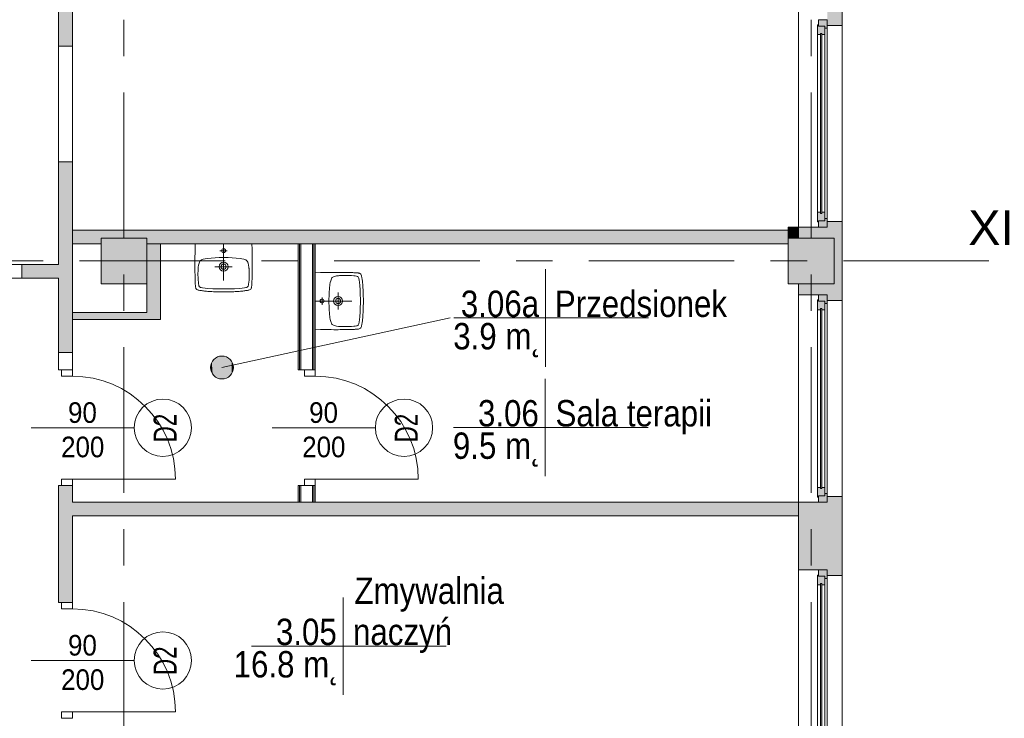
# Model space of a CAD drawing. Header units: centimetres. Extents: x -2424 to 2319, y 5 to 3760.
# Tile 81 of 117: x 496 to 1356, y 1449 to 2059. Entities that reach past the tile are written whole.
import ezdxf

# ---------------------------------------------------------------- set-up
doc = ezdxf.new("R2010")
doc.units = ezdxf.units.CM
doc.linetypes.add('Dash', pattern=[60, 30, -30])
doc.linetypes.add('Oś', pattern=[222.25, 127, -31.75, 31.75, -31.75])
for name, color, linetype, lineweight in [('A-ANNO-NOTE', 131, 'Continuous', 9), ('A-AREA-IDEN', 2, 'Continuous', 13), ('A-DETL-GENF', 92, 'Continuous', 9), ('A-DETL-MEDM', 33, 'Continuous', 25), ('A-DOOR', 31, 'Continuous', 13), ('A-DOOR-HDLN', 31, 'Continuous', 13), ('A-GLAZ', 151, 'Continuous', 13), ('A-WALL', 113, 'Continuous', 13), ('A-WALL-FNSH', 113, 'Continuous', 13), ('P-SANR-FIXT', 6, 'Continuous', 9), ('S-COLS', 52, 'Continuous', 13), ('S-GRID', 1, 'Continuous', 13), ('S-GRID-IDEN', 1, 'Continuous', 13)]:
    doc.layers.add(name, color=color, linetype=linetype, lineweight=lineweight)
doc.layers.add('A-WALL-PATT', color=111, linetype='Continuous', lineweight=13, plot=False)
doc.styles.add('Arial', font='arial.ttf', dxfattribs={"width": 0.9, "height": 18})
doc.styles.add('Arial_1', font='arial.ttf', dxfattribs={"width": 0.7, "height": 20})
doc.styles.add('Arial_5', font='arial.ttf', dxfattribs={"height": 30})
doc.styles.add('Arial_6', font='arial.ttf', dxfattribs={"width": 0.85, "height": 23})

msp = doc.modelspace()

# ---------------------------------------------------------------- hatches: boundary and pattern name
at = {"layer": 'A-GLAZ', "lineweight": 9}
h = msp.add_hatch(color=251, dxfattribs=at)
h.paths.add_polyline_path([(1193.88, 2058.83), (1193.88, 2053.33), (1199.38, 2053.33), (1199.38, 2051.33), (1201.38, 2051.33), (1201.38, 2058.83), (1196.01, 2058.83)], flags=0)
h.paths.add_polyline_path([(1201.38, 1885.33), (1199.38, 1885.33), (1199.38, 1883.33), (1193.88, 1883.33), (1193.88, 1877.83), (1201.38, 1877.83)], flags=0)
h = msp.add_hatch(color=251, dxfattribs=at)
h.paths.add_polyline_path([(1192.88, 2054.33), (1192.88, 2045.83), (1195.63, 2045.83), (1195.63, 2046.83), (1196.63, 2046.83), (1196.63, 2045.83), (1199.38, 2045.83), (1199.38, 2053.33), (1193.88, 2053.33), (1193.88, 2054.33)], flags=0)
h.paths.add_polyline_path([(1196.63, 1890.83), (1196.63, 1889.83), (1195.63, 1889.83), (1195.63, 1890.83), (1192.88, 1890.83), (1192.88, 1882.33), (1193.88, 1882.33), (1193.88, 1883.33), (1199.38, 1883.33), (1199.38, 1890.83)], flags=0)
for points in [[(1196.01, 2046.83), (1195.63, 2046.83), (1195.63, 1889.83), (1196.63, 1889.83), (1196.63, 2046.83)], [(1195.63, 1806.83), (1195.63, 1649.83), (1196.63, 1649.83), (1196.63, 1806.83), (1196.01, 1806.83)], [(1195.63, 1566.83), (1195.63, 1409.83), (1196.63, 1409.83), (1196.63, 1566.83), (1196.01, 1566.83)]]:
    msp.add_hatch(color=251, dxfattribs=at).paths.add_polyline_path(points, flags=0)
h = msp.add_hatch(color=251, dxfattribs=at)
h.paths.add_polyline_path([(1193.88, 1814.33), (1192.88, 1814.33), (1192.88, 1805.83), (1195.63, 1805.83), (1195.63, 1806.83), (1196.63, 1806.83), (1196.63, 1805.83), (1199.38, 1805.83), (1199.38, 1813.33), (1193.88, 1813.33)], flags=0)
h.paths.add_polyline_path([(1195.63, 1650.83), (1192.88, 1650.83), (1192.88, 1642.33), (1193.88, 1642.33), (1193.88, 1643.33), (1199.38, 1643.33), (1199.38, 1650.83), (1196.63, 1650.83), (1196.63, 1649.83), (1195.63, 1649.83)], flags=0)
h = msp.add_hatch(color=251, dxfattribs=at)
h.paths.add_polyline_path([(1193.88, 1818.83), (1193.88, 1813.33), (1199.38, 1813.33), (1199.38, 1811.33), (1201.38, 1811.33), (1201.38, 1818.83), (1196.01, 1818.83)], flags=0)
h.paths.add_polyline_path([(1199.38, 1645.33), (1199.38, 1643.33), (1193.88, 1643.33), (1193.88, 1637.83), (1201.38, 1637.83), (1201.38, 1645.33)], flags=0)
h = msp.add_hatch(color=251, dxfattribs=at)
h.paths.add_polyline_path([(1193.88, 1574.33), (1192.88, 1574.33), (1192.88, 1565.83), (1195.63, 1565.83), (1195.63, 1566.83), (1196.63, 1566.83), (1196.63, 1565.83), (1199.38, 1565.83), (1199.38, 1573.33), (1193.88, 1573.33)], flags=0)
h.paths.add_polyline_path([(1195.63, 1410.83), (1192.88, 1410.83), (1192.88, 1402.33), (1193.88, 1402.33), (1193.88, 1403.33), (1199.38, 1403.33), (1199.38, 1410.83), (1196.63, 1410.83), (1196.63, 1409.83), (1195.63, 1409.83)], flags=0)
h = msp.add_hatch(color=251, dxfattribs=at)
h.paths.add_polyline_path([(1193.88, 1578.83), (1193.88, 1573.33), (1199.38, 1573.33), (1199.38, 1571.33), (1201.38, 1571.33), (1201.38, 1578.83), (1196.01, 1578.83)], flags=0)
h.paths.add_polyline_path([(1199.38, 1405.33), (1199.38, 1403.33), (1193.88, 1403.33), (1193.88, 1397.83), (1201.38, 1397.83), (1201.38, 1405.33)], flags=0)
at = {"layer": 'S-COLS', "lineweight": 9}
for points in [[(567.38, 1828.33), (607.38, 1828.33), (607.38, 1868.33), (567.38, 1868.33)], [(1167.38, 1828.33), (1207.38, 1828.33), (1207.38, 1868.33), (1167.38, 1868.33)]]:
    msp.add_hatch(color=251, dxfattribs=at).paths.add_polyline_path(points, flags=0)

# ---------------------------------------------------------------- linework, layer by layer
at = {"layer": 'A-ANNO-NOTE', "color": 251, "lineweight": 9}
for p, q in [((506.38, 1702.83), (596.38, 1702.83)), ((506.38, 1702.83), (596.38, 1702.83)), ((716.88, 1702.83), (806.88, 1702.83)), ((716.88, 1702.83), (806.88, 1702.83)), ((506.38, 1499.83), (596.38, 1499.83)), ((506.38, 1499.83), (596.38, 1499.83))]:
    msp.add_line(p, q, dxfattribs=at)
for centre in [(621.38, 1702.83), (831.88, 1702.83), (621.38, 1499.83)]:
    msp.add_circle(centre, 25, dxfattribs=at)
at = {"layer": 'A-AREA-IDEN', "color": 251, "lineweight": 9}
for p, q in [((955.27, 1841.08), (955.27, 1798.58)), ((672.94, 1755.36), (872.12, 1798.58)), ((965.03, 1798.58), (875.27, 1798.58)), ((875.27, 1798.58), (1045.27, 1798.58)), ((955.27, 1798.58), (955.27, 1756.08)), ((954.98, 1745.57), (954.98, 1703.07)), ((964.73, 1703.07), (874.98, 1703.07)), ((874.98, 1703.07), (1044.98, 1703.07)), ((954.98, 1703.07), (954.98, 1660.57)), ((778.73, 1554.85), (778.73, 1512.35)), ((788.48, 1512.35), (698.73, 1512.35)), ((698.73, 1512.35), (868.73, 1512.35)), ((778.73, 1512.35), (778.73, 1469.85))]:
    msp.add_line(p, q, dxfattribs=at)
msp.add_circle((672.94, 1755.36), 10, dxfattribs=at)
at = {"layer": 'A-AREA-IDEN', "color": 251, "linetype": 'Continuous', "lineweight": 9, "extrusion": (0, 0, -1)}
for points in [[(-664.85, 1761.23), (-665.75, 1748.41), (-665.75, 1762.3)], [(-665.75, 1762.3), (-666.79, 1747.48), (-666.79, 1763.24)], [(-665.75, 1762.3), (-665.75, 1748.41), (-666.79, 1747.48)], [(-666.79, 1763.24), (-667.94, 1746.7), (-667.94, 1764.02)], [(-666.79, 1763.24), (-666.79, 1747.48), (-667.94, 1746.7)], [(-667.94, 1764.02), (-669.2, 1746.08), (-669.2, 1764.63)], [(-667.94, 1764.02), (-667.94, 1746.7), (-669.2, 1746.08)], [(-669.2, 1764.63), (-670.53, 1745.65), (-670.53, 1765.06)], [(-669.2, 1764.63), (-669.2, 1746.08), (-670.53, 1745.65)], [(-670.53, 1765.06), (-671.9, 1745.41), (-671.9, 1765.3)], [(-670.53, 1765.06), (-670.53, 1745.65), (-671.9, 1745.41)], [(-671.9, 1765.3), (-673.29, 1745.36), (-673.29, 1765.35)], [(-671.9, 1765.3), (-671.9, 1745.41), (-673.29, 1745.36)], [(-673.29, 1765.35), (-673.29, 1745.36), (-674.68, 1745.51)], [(-673.29, 1765.35), (-674.68, 1745.51), (-674.68, 1765.2)], [(-674.68, 1765.2), (-674.68, 1745.51), (-676.03, 1745.85)], [(-674.68, 1765.2), (-676.03, 1745.85), (-676.03, 1764.87)], [(-676.03, 1764.87), (-676.03, 1745.85), (-677.33, 1746.37)], [(-676.03, 1764.87), (-677.33, 1746.37), (-677.33, 1764.34)], [(-677.33, 1764.34), (-677.33, 1746.37), (-678.54, 1747.07)], [(-677.33, 1764.34), (-678.54, 1747.07), (-678.54, 1763.65)], [(-678.54, 1763.65), (-678.54, 1747.07), (-679.64, 1747.92)], [(-678.54, 1763.65), (-679.64, 1747.92), (-679.64, 1762.79)], [(-679.64, 1762.79), (-679.64, 1747.92), (-680.61, 1748.93)], [(-679.64, 1762.79), (-680.61, 1748.93), (-680.61, 1761.78)], [(-662.97, 1756.05), (-663.16, 1753.28), (-663.16, 1757.44)], [(-663.16, 1753.28), (-662.97, 1756.05), (-662.97, 1754.66)], [(-663.16, 1757.44), (-663.55, 1751.94), (-663.55, 1758.78)], [(-663.16, 1757.44), (-663.16, 1753.28), (-663.55, 1751.94)], [(-663.55, 1758.78), (-664.12, 1750.66), (-664.12, 1760.05)], [(-663.55, 1758.78), (-663.55, 1751.94), (-664.12, 1750.66)], [(-664.12, 1760.05), (-664.85, 1749.48), (-664.85, 1761.23)], [(-664.12, 1760.05), (-664.12, 1750.66), (-664.85, 1749.48)], [(-664.85, 1761.23), (-664.85, 1749.48), (-665.75, 1748.41)], [(-680.61, 1761.78), (-680.61, 1748.93), (-681.43, 1750.06)], [(-680.61, 1761.78), (-681.43, 1750.06), (-681.43, 1760.66)], [(-681.43, 1760.66), (-681.43, 1750.06), (-682.08, 1759.42)], [(-682.08, 1759.42), (-681.43, 1750.06), (-682.08, 1751.29)], [(-682.08, 1759.42), (-682.08, 1751.29), (-682.56, 1752.6)], [(-682.08, 1759.42), (-682.56, 1752.6), (-682.56, 1758.11)], [(-682.56, 1758.11), (-682.56, 1752.6), (-682.85, 1753.96)], [(-682.56, 1758.11), (-682.85, 1753.96), (-682.85, 1756.75)], [(-682.85, 1756.75), (-682.85, 1753.96), (-682.94, 1755.36)]]:
    msp.add_solid(points, dxfattribs=at)
at = {"layer": 'A-DETL-GENF', "color": 251, "lineweight": 9}
for p, q in [((542.38, 1753.33), (532.88, 1753.33)), ((532.88, 1753.33), (532.88, 1747.83)), ((532.88, 1747.83), (542.38, 1747.83)), ((542.38, 1747.83), (542.38, 1753.33)), ((754.38, 1753.33), (744.88, 1753.33)), ((744.88, 1753.33), (744.88, 1747.83)), ((744.88, 1747.83), (754.38, 1747.83)), ((754.38, 1747.83), (754.38, 1753.33)), ((542.38, 1657.83), (532.88, 1657.83)), ((532.88, 1657.83), (532.88, 1652.33)), ((532.88, 1652.33), (542.38, 1652.33)), ((542.38, 1652.33), (542.38, 1657.83)), ((754.38, 1657.83), (744.88, 1657.83)), ((744.88, 1657.83), (744.88, 1652.33)), ((744.88, 1652.33), (754.38, 1652.33)), ((754.38, 1652.33), (754.38, 1657.83)), ((542.38, 1550.33), (532.88, 1550.33)), ((532.88, 1550.33), (532.88, 1544.83)), ((542.38, 1544.83), (542.38, 1550.33)), ((532.88, 1544.83), (542.38, 1544.83)), ((542.38, 1454.83), (532.88, 1454.83)), ((532.88, 1454.83), (532.88, 1449.33)), ((542.38, 1449.33), (542.38, 1454.83)), ((532.88, 1449.33), (542.38, 1449.33))]:
    msp.add_line(p, q, dxfattribs=at)
at = {"layer": 'A-DETL-MEDM', "color": 251, "lineweight": 9}
for p, q in [((542.38, 1753.33), (532.88, 1753.33)), ((532.88, 1753.33), (532.88, 1747.83)), ((532.88, 1747.83), (542.38, 1747.83)), ((542.38, 1747.83), (542.38, 1753.33)), ((754.38, 1753.33), (744.88, 1753.33)), ((744.88, 1753.33), (744.88, 1747.83)), ((744.88, 1747.83), (754.38, 1747.83)), ((754.38, 1747.83), (754.38, 1753.33)), ((532.88, 1657.83), (542.38, 1657.83)), ((532.88, 1652.33), (532.88, 1657.83)), ((542.38, 1652.33), (532.88, 1652.33)), ((542.38, 1657.83), (542.38, 1652.33)), ((744.88, 1657.83), (754.38, 1657.83)), ((744.88, 1652.33), (744.88, 1657.83)), ((754.38, 1652.33), (744.88, 1652.33)), ((754.38, 1657.83), (754.38, 1652.33)), ((542.38, 1550.33), (532.88, 1550.33)), ((532.88, 1550.33), (532.88, 1544.83)), ((542.38, 1544.83), (542.38, 1550.33)), ((532.88, 1544.83), (542.38, 1544.83)), ((532.88, 1454.83), (542.38, 1454.83)), ((532.88, 1449.33), (532.88, 1454.83)), ((542.38, 1454.83), (542.38, 1449.33)), ((542.38, 1449.33), (532.88, 1449.33))]:
    msp.add_line(p, q, dxfattribs=at)
at = {"layer": 'A-DOOR', "color": 251, "lineweight": 9}
for p, q in [((542.38, 1657.83), (632.38, 1657.83)), ((754.38, 1657.83), (844.38, 1657.83)), ((542.38, 1454.83), (632.38, 1454.83))]:
    msp.add_line(p, q, dxfattribs=at)
for centre in [(542.38, 1657.83), (754.38, 1657.83), (542.38, 1454.83)]:
    msp.add_arc(centre, 90, 0, 90, dxfattribs=at)
at = {"layer": 'A-DOOR-HDLN', "color": 251, "linetype": 'Dash', "lineweight": 9}
for p, q in [((498.38, 1845.33), (347.38, 1845.33)), ((498.38, 1833.33), (347.38, 1833.33))]:
    msp.add_line(p, q, dxfattribs=at)
at = {"layer": 'A-GLAZ', "color": 251, "lineweight": 9}
for p, q in [((1193.88, 2058.83), (1201.38, 2058.83)), ((1193.88, 2053.33), (1193.88, 2058.83)), ((1201.38, 2058.83), (1201.38, 2051.33)), ((1201.38, 1877.83), (1201.38, 2058.83)), ((1192.88, 2054.33), (1193.88, 2054.33)), ((1192.88, 2045.83), (1192.88, 2054.33)), ((1195.63, 2045.83), (1192.88, 2045.83)), ((1192.88, 2045.83), (1192.88, 1890.83)), ((1193.88, 2054.33), (1193.88, 2053.33)), ((1193.88, 2053.33), (1199.38, 2053.33)), ((1199.38, 2053.33), (1193.88, 2053.33)), ((1195.63, 2046.83), (1196.63, 2046.83)), ((1195.63, 1889.83), (1195.63, 2046.83)), ((1195.63, 2046.83), (1195.63, 2045.83)), ((1196.63, 2046.83), (1195.63, 2046.83)), ((1196.63, 2046.83), (1196.63, 1889.83)), ((1196.63, 2045.83), (1196.63, 2046.83)), ((1199.38, 2045.83), (1196.63, 2045.83)), ((1199.38, 2053.33), (1199.38, 2045.83)), ((1199.38, 2051.33), (1199.38, 2053.33)), ((1201.38, 2051.33), (1199.38, 2051.33)), ((1199.38, 2045.83), (1199.38, 1890.83)), ((1201.38, 2051.33), (1201.38, 1885.33)), ((1192.88, 1882.33), (1192.88, 1890.83)), ((1192.88, 1890.83), (1195.63, 1890.83)), ((1193.88, 1883.33), (1193.88, 1882.33)), ((1199.38, 1883.33), (1193.88, 1883.33)), ((1193.88, 1877.83), (1193.88, 1883.33)), ((1193.88, 1883.33), (1199.38, 1883.33)), ((1195.63, 1890.83), (1195.63, 1889.83)), ((1196.63, 1889.83), (1195.63, 1889.83)), ((1195.63, 1889.83), (1196.63, 1889.83)), ((1196.63, 1890.83), (1199.38, 1890.83)), ((1196.63, 1889.83), (1196.63, 1890.83)), ((1199.38, 1890.83), (1199.38, 1883.33)), ((1199.38, 1885.33), (1201.38, 1885.33)), ((1199.38, 1883.33), (1199.38, 1885.33)), ((1201.38, 1885.33), (1201.38, 1877.83)), ((1193.88, 1882.33), (1192.88, 1882.33)), ((1201.38, 1877.83), (1193.88, 1877.83)), ((1193.88, 1814.33), (1192.88, 1814.33)), ((1192.88, 1814.33), (1192.88, 1805.83)), ((1201.38, 1818.83), (1193.88, 1818.83)), ((1193.88, 1818.83), (1193.88, 1813.33)), ((1193.88, 1813.33), (1193.88, 1814.33)), ((1201.38, 1811.33), (1201.38, 1818.83)), ((1201.38, 1818.83), (1201.38, 1637.83)), ((1192.88, 1805.83), (1195.63, 1805.83)), ((1192.88, 1650.83), (1192.88, 1805.83)), ((1199.38, 1813.33), (1193.88, 1813.33)), ((1193.88, 1813.33), (1199.38, 1813.33)), ((1195.63, 1806.83), (1195.63, 1649.83)), ((1196.63, 1806.83), (1195.63, 1806.83)), ((1195.63, 1805.83), (1195.63, 1806.83)), ((1195.63, 1806.83), (1196.63, 1806.83)), ((1196.63, 1649.83), (1196.63, 1806.83)), ((1196.63, 1806.83), (1196.63, 1805.83)), ((1196.63, 1805.83), (1199.38, 1805.83)), ((1199.38, 1805.83), (1199.38, 1813.33)), ((1199.38, 1813.33), (1199.38, 1811.33)), ((1199.38, 1811.33), (1201.38, 1811.33)), ((1199.38, 1650.83), (1199.38, 1805.83)), ((1201.38, 1645.33), (1201.38, 1811.33)), ((1195.63, 1650.83), (1192.88, 1650.83)), ((1192.88, 1650.83), (1192.88, 1642.33)), ((1195.63, 1649.83), (1195.63, 1650.83)), ((1199.38, 1650.83), (1196.63, 1650.83)), ((1196.63, 1650.83), (1196.63, 1649.83)), ((1199.38, 1643.33), (1199.38, 1650.83)), ((1192.88, 1642.33), (1193.88, 1642.33)), ((1193.88, 1642.33), (1193.88, 1643.33)), ((1193.88, 1643.33), (1199.38, 1643.33)), ((1199.38, 1643.33), (1193.88, 1643.33)), ((1193.88, 1643.33), (1193.88, 1637.83)), ((1195.63, 1649.83), (1196.63, 1649.83)), ((1196.63, 1649.83), (1195.63, 1649.83)), ((1201.38, 1645.33), (1199.38, 1645.33)), ((1199.38, 1645.33), (1199.38, 1643.33)), ((1201.38, 1637.83), (1201.38, 1645.33)), ((1193.88, 1637.83), (1201.38, 1637.83)), ((1193.88, 1574.33), (1192.88, 1574.33)), ((1192.88, 1574.33), (1192.88, 1565.83)), ((1201.38, 1578.83), (1193.88, 1578.83)), ((1193.88, 1578.83), (1193.88, 1573.33)), ((1193.88, 1573.33), (1193.88, 1574.33)), ((1199.38, 1573.33), (1193.88, 1573.33)), ((1193.88, 1573.33), (1199.38, 1573.33)), ((1199.38, 1565.83), (1199.38, 1573.33)), ((1199.38, 1573.33), (1199.38, 1571.33)), ((1201.38, 1571.33), (1201.38, 1578.83)), ((1201.38, 1578.83), (1201.38, 1397.83)), ((1192.88, 1565.83), (1195.63, 1565.83)), ((1192.88, 1410.83), (1192.88, 1565.83)), ((1195.63, 1566.83), (1195.63, 1409.83)), ((1196.63, 1566.83), (1195.63, 1566.83)), ((1195.63, 1565.83), (1195.63, 1566.83)), ((1195.63, 1566.83), (1196.63, 1566.83)), ((1196.63, 1409.83), (1196.63, 1566.83)), ((1196.63, 1566.83), (1196.63, 1565.83)), ((1196.63, 1565.83), (1199.38, 1565.83)), ((1199.38, 1571.33), (1201.38, 1571.33)), ((1199.38, 1410.83), (1199.38, 1565.83)), ((1201.38, 1405.33), (1201.38, 1571.33))]:
    msp.add_line(p, q, dxfattribs=at)
at = {"layer": 'A-WALL', "color": 251, "lineweight": 9}
for p, q in [((1214.38, 2335.33), (1214.38, 1402.83)), ((1176.38, 1868.33), (1176.38, 2298.83)), ((530.38, 2130.83), (530.38, 2035.83)), ((542.38, 2035.83), (542.38, 2130.83)), ((1201.38, 2053.83), (1214.38, 2053.83)), ((530.38, 2035.83), (542.38, 2035.83)), ((530.38, 2035.83), (530.38, 1934.83)), ((542.38, 1934.83), (542.38, 2035.83)), ((530.38, 1934.83), (530.38, 1845.33)), ((542.38, 1934.83), (530.38, 1934.83)), ((542.38, 1768.33), (542.38, 1934.83)), ((1214.38, 1882.83), (1201.38, 1882.83)), ((1167.38, 1875.33), (542.38, 1875.33)), ((1193.88, 1877.83), (1167.38, 1877.83)), ((1167.38, 1877.83), (1167.38, 1868.33)), ((542.38, 1863.33), (567.38, 1863.33)), ((607.38, 1863.33), (1167.38, 1863.33)), ((619.38, 1797.33), (619.38, 1863.33)), ((740.63, 1863.33), (740.63, 1753.33)), ((751.88, 1863.33), (741.88, 1863.33)), ((741.88, 1863.33), (741.88, 1753.33)), ((751.88, 1863.33), (751.88, 1753.33)), ((753.13, 1863.33), (753.13, 1753.33)), ((530.38, 1845.33), (498.38, 1845.33)), ((498.38, 1845.33), (498.38, 1833.33)), ((498.38, 1833.33), (530.38, 1833.33)), ((530.38, 1833.33), (530.38, 1768.33)), ((607.38, 1828.33), (607.38, 1803.33)), ((1176.38, 1388.33), (1176.38, 1828.33)), ((1176.38, 1818.83), (1193.88, 1818.83)), ((1201.38, 1813.83), (1214.38, 1813.83)), ((607.38, 1803.33), (542.38, 1803.33)), ((542.38, 1797.33), (619.38, 1797.33)), ((530.38, 1768.33), (542.38, 1768.33)), ((530.38, 1768.33), (530.38, 1753.33)), ((542.38, 1753.33), (542.38, 1768.33)), ((530.38, 1753.33), (532.88, 1753.33)), ((741.88, 1753.33), (744.88, 1753.33)), ((532.88, 1652.33), (530.38, 1652.33)), ((530.38, 1652.33), (530.38, 1550.33)), ((542.38, 1637.83), (542.38, 1652.33)), ((740.63, 1652.33), (740.63, 1637.83)), ((744.88, 1652.33), (741.88, 1652.33)), ((741.88, 1652.33), (741.88, 1637.83)), ((751.88, 1652.33), (751.88, 1637.83)), ((753.13, 1652.33), (753.13, 1637.83)), ((1214.38, 1642.83), (1201.38, 1642.83)), ((1193.88, 1637.83), (542.38, 1637.83)), ((741.88, 1637.83), (751.88, 1637.83)), ((542.38, 1550.33), (542.38, 1625.83)), ((542.38, 1625.83), (1176.38, 1625.83)), ((1176.38, 1578.83), (1193.88, 1578.83)), ((1201.38, 1573.83), (1214.38, 1573.83)), ((530.38, 1550.33), (532.88, 1550.33))]:
    msp.add_line(p, q, dxfattribs=at)
at = {"layer": 'A-WALL-FNSH', "color": 251, "lineweight": 9}
for p, q in [((739.38, 1863.33), (739.38, 1753.33)), ((754.38, 1753.33), (754.38, 1863.33)), ((739.38, 1753.33), (741.88, 1753.33)), ((741.88, 1652.33), (739.38, 1652.33)), ((739.38, 1652.33), (739.38, 1637.83)), ((754.38, 1637.83), (754.38, 1652.33))]:
    msp.add_line(p, q, dxfattribs=at)
at = {"layer": 'A-WALL-PATT', "color": 251, "linetype": 'Continuous', "lineweight": 9, "extrusion": (0, 0, -1)}
for points in [[(-530.38, 2035.83), (-542.38, 2130.83), (-530.38, 2130.83)], [(-542.38, 2130.83), (-530.38, 2035.83), (-532.88, 2035.83)], [(-542.38, 2130.83), (-532.88, 2035.83), (-542.38, 2035.83)], [(-1201.38, 2122.83), (-1201.38, 2053.83), (-1214.38, 2122.83)], [(-1214.38, 2122.83), (-1201.38, 2053.83), (-1214.38, 2053.83)], [(-530.38, 1833.33), (-542.38, 1768.33), (-542.38, 1934.83)], [(-542.38, 1934.83), (-530.38, 1934.83), (-530.38, 1833.33)], [(-1201.38, 1877.83), (-1207.38, 1868.33), (-1201.38, 1882.83)], [(-1201.38, 1882.83), (-1207.38, 1868.33), (-1214.38, 1882.83)], [(-1214.38, 1882.83), (-1207.38, 1868.33), (-1214.38, 1813.83)], [(-542.38, 1875.33), (-567.38, 1868.33), (-1167.38, 1875.33)], [(-567.38, 1868.33), (-542.38, 1875.33), (-542.38, 1863.33)], [(-1167.38, 1875.33), (-567.38, 1868.33), (-607.38, 1868.33)], [(-1167.38, 1875.33), (-607.38, 1868.33), (-607.38, 1863.33)], [(-1167.38, 1875.33), (-607.38, 1863.33), (-1167.38, 1863.33)], [(-1176.38, 1868.33), (-1167.38, 1877.83), (-1167.38, 1868.33)], [(-1167.38, 1877.83), (-1176.38, 1868.33), (-1176.38, 1877.83)], [(-1207.38, 1868.33), (-1176.38, 1877.83), (-1176.38, 1868.33)], [(-1176.38, 1877.83), (-1207.38, 1868.33), (-1201.38, 1877.83)], [(-567.38, 1863.33), (-567.38, 1868.33), (-542.38, 1863.33)], [(-1207.38, 1828.33), (-1214.38, 1813.83), (-1207.38, 1868.33)], [(-607.38, 1797.33), (-619.38, 1863.33), (-607.38, 1863.33)], [(-619.38, 1863.33), (-607.38, 1797.33), (-619.38, 1797.33)], [(-498.38, 1833.33), (-530.38, 1845.33), (-498.38, 1845.33)], [(-530.38, 1845.33), (-498.38, 1833.33), (-530.38, 1833.33)], [(-542.38, 1768.33), (-530.38, 1833.33), (-530.38, 1768.33)], [(-1201.38, 1818.83), (-1176.38, 1828.33), (-1176.38, 1818.83)], [(-1176.38, 1828.33), (-1201.38, 1818.83), (-1207.38, 1828.33)], [(-1201.38, 1818.83), (-1214.38, 1813.83), (-1207.38, 1828.33)], [(-1214.38, 1813.83), (-1201.38, 1818.83), (-1201.38, 1813.83)], [(-542.38, 1797.33), (-607.38, 1803.33), (-542.38, 1803.33)], [(-607.38, 1803.33), (-542.38, 1797.33), (-607.38, 1797.33)], [(-530.38, 1550.33), (-542.38, 1652.33), (-530.38, 1652.33)], [(-542.38, 1652.33), (-530.38, 1550.33), (-532.88, 1550.33)], [(-542.38, 1652.33), (-532.88, 1550.33), (-542.38, 1550.33)], [(-1201.38, 1578.83), (-1214.38, 1573.83), (-1214.38, 1642.83)], [(-1201.38, 1642.83), (-1201.38, 1578.83), (-1214.38, 1642.83)], [(-1176.38, 1625.83), (-542.38, 1637.83), (-542.38, 1625.83)], [(-542.38, 1637.83), (-1176.38, 1625.83), (-1176.38, 1637.83)], [(-1176.38, 1578.83), (-1201.38, 1637.83), (-1176.38, 1637.83)], [(-1201.38, 1637.83), (-1176.38, 1578.83), (-1201.38, 1578.83)], [(-1214.38, 1573.83), (-1201.38, 1578.83), (-1201.38, 1573.83)]]:
    msp.add_solid(points, dxfattribs=at)
at = {"layer": 'A-WALL-PATT', "color": 251, "linetype": 'Continuous', "lineweight": 9}
for points in [[(1201.38, 2117.83), (1201.38, 2053.83), (1201.38, 2122.83)], [(1201.38, 2117.83), (1201.38, 2058.83), (1201.38, 2053.83)], [(1201.38, 1637.83), (1201.38, 1578.83), (1201.38, 1642.83)]]:
    msp.add_solid(points, dxfattribs=at)
at = {"layer": 'P-SANR-FIXT', "color": 251, "lineweight": 9}
for p, q in [((649.48, 1855.04), (649.55, 1858.74)), ((649.55, 1858.74), (649.69, 1863.33)), ((671.15, 1857.31), (677.41, 1857.31)), ((674.38, 1863.33), (674.38, 1831.33)), ((699.07, 1863.33), (699.2, 1858.74)), ((699.2, 1858.74), (699.28, 1855.04)), ((649.37, 1847.05), (649.4, 1849.34)), ((649.4, 1849.34), (649.42, 1851.98)), ((649.42, 1851.98), (649.48, 1855.04)), ((653.68, 1848.06), (653.95, 1848.41)), ((653.95, 1848.41), (654.27, 1848.7)), ((654.27, 1848.7), (654.99, 1849.18)), ((654.99, 1849.18), (655.79, 1849.53)), ((655.79, 1849.53), (656.61, 1849.8)), ((656.61, 1849.8), (658.32, 1850.17)), ((658.32, 1850.17), (660.05, 1850.44)), ((660.05, 1850.44), (663.54, 1850.83)), ((663.54, 1850.83), (667, 1851.13)), ((667, 1851.13), (670.51, 1851.26)), ((670.51, 1851.26), (672.25, 1851.31)), ((672.25, 1851.31), (676.51, 1851.31)), ((676.51, 1851.31), (678.24, 1851.26)), ((678.24, 1851.26), (681.73, 1851.13)), ((681.73, 1851.13), (685.22, 1850.83)), ((685.22, 1850.83), (688.71, 1850.44)), ((688.71, 1850.44), (690.41, 1850.17)), ((690.41, 1850.17), (692.11, 1849.8)), ((692.11, 1849.8), (692.97, 1849.53)), ((692.97, 1849.53), (693.77, 1849.18)), ((693.77, 1849.18), (694.48, 1848.7)), ((694.48, 1848.7), (694.8, 1848.41)), ((694.8, 1848.41), (695.07, 1848.06)), ((699.28, 1855.04), (699.33, 1851.98)), ((699.33, 1851.98), (699.36, 1849.34)), ((699.36, 1849.34), (699.36, 1847.05)), ((649.37, 1843.19), (649.37, 1847.05)), ((649.4, 1841.51), (649.37, 1843.19)), ((649.4, 1839.84), (649.4, 1841.51)), ((649.42, 1838.82), (649.4, 1839.84)), ((652.03, 1836.27), (652.11, 1840.77)), ((652.11, 1840.77), (652.14, 1841.46)), ((652.14, 1841.46), (652.17, 1841.78)), ((652.17, 1841.78), (652.19, 1842.18)), ((652.19, 1842.18), (652.24, 1843.06)), ((652.24, 1843.06), (652.51, 1844.79)), ((652.51, 1844.79), (652.96, 1846.47)), ((652.96, 1846.47), (653.26, 1847.29)), ((653.26, 1847.29), (653.68, 1848.06)), ((666.87, 1843.32), (681.87, 1843.32)), ((695.07, 1848.06), (695.5, 1847.29)), ((695.5, 1847.29), (695.79, 1846.47)), ((695.79, 1846.47), (696.24, 1844.79)), ((696.24, 1844.79), (696.48, 1843.06)), ((696.48, 1843.06), (696.56, 1842.18)), ((696.56, 1842.18), (696.59, 1841.78)), ((696.59, 1841.78), (696.62, 1841.46)), ((696.62, 1841.46), (696.64, 1840.77)), ((696.64, 1840.77), (696.72, 1836.27)), ((699.36, 1841.51), (699.33, 1839.84)), ((699.33, 1839.84), (699.33, 1838.82)), ((699.36, 1847.05), (699.38, 1845.03)), ((699.38, 1845.03), (699.36, 1843.19)), ((699.36, 1843.19), (699.36, 1841.51)), ((649.42, 1837.86), (649.42, 1838.82)), ((649.45, 1836.93), (649.42, 1837.86)), ((649.45, 1836.03), (649.45, 1836.93)), ((649.47, 1835.44), (649.45, 1836.03)), ((649.5, 1834.27), (649.47, 1835.44)), ((649.53, 1833.44), (649.5, 1834.27)), ((649.53, 1832.67), (649.53, 1833.44)), ((649.55, 1831.9), (649.53, 1832.67)), ((649.58, 1831.15), (649.55, 1831.9)), ((649.61, 1830.43), (649.58, 1831.15)), ((652.06, 1834), (652.03, 1836.27)), ((652.17, 1831.77), (652.06, 1834)), ((652.35, 1829.5), (652.17, 1831.77)), ((696.59, 1831.77), (696.4, 1829.5)), ((696.67, 1834), (696.59, 1831.77)), ((696.72, 1836.27), (696.67, 1834)), ((699.17, 1831.15), (699.15, 1830.43)), ((699.2, 1831.9), (699.17, 1831.15)), ((699.23, 1832.67), (699.2, 1831.9)), ((699.25, 1834.27), (699.23, 1833.44)), ((699.23, 1833.44), (699.23, 1832.67)), ((699.28, 1835.44), (699.25, 1834.27)), ((699.31, 1836.93), (699.28, 1836.03)), ((699.28, 1836.03), (699.28, 1835.44)), ((699.33, 1838.82), (699.31, 1837.86)), ((699.31, 1837.86), (699.31, 1836.93)), ((754.38, 1838.07), (758.96, 1838.2)), ((758.96, 1838.2), (762.66, 1838.28)), ((762.66, 1838.28), (765.72, 1838.33)), ((765.72, 1838.33), (768.36, 1838.36)), ((767.53, 1829.41), (767.91, 1831.12)), ((767.91, 1831.12), (768.17, 1831.97)), ((768.17, 1831.97), (768.52, 1832.77)), ((768.36, 1838.36), (770.65, 1838.36)), ((768.52, 1832.77), (769, 1833.49)), ((769, 1833.49), (769.29, 1833.81)), ((769.29, 1833.81), (769.64, 1834.07)), ((769.64, 1834.07), (770.41, 1834.5)), ((770.41, 1834.5), (771.24, 1834.79)), ((770.65, 1838.36), (772.67, 1838.39)), ((771.24, 1834.79), (772.91, 1835.24)), ((772.67, 1838.39), (774.51, 1838.36)), ((772.91, 1835.24), (774.64, 1835.48)), ((774.51, 1838.36), (776.19, 1838.36)), ((774.64, 1835.48), (775.52, 1835.56)), ((775.52, 1835.56), (775.92, 1835.59)), ((775.92, 1835.59), (776.24, 1835.62)), ((776.19, 1838.36), (777.87, 1838.33)), ((776.24, 1835.62), (776.93, 1835.64)), ((776.93, 1835.64), (781.44, 1835.72)), ((777.87, 1838.33), (778.88, 1838.33)), ((778.88, 1838.33), (779.84, 1838.31)), ((779.84, 1838.31), (780.77, 1838.31)), ((780.77, 1838.31), (781.68, 1838.28)), ((781.44, 1835.72), (783.7, 1835.67)), ((781.68, 1838.28), (782.26, 1838.28)), ((782.26, 1838.28), (783.43, 1838.25)), ((783.43, 1838.25), (784.26, 1838.23)), ((783.7, 1835.67), (785.94, 1835.59)), ((784.26, 1838.23), (785.03, 1838.23)), ((785.03, 1838.23), (785.8, 1838.2)), ((785.8, 1838.2), (786.55, 1838.17)), ((785.94, 1835.59), (788.2, 1835.4)), ((786.55, 1838.17), (787.27, 1838.15)), ((787.27, 1838.15), (787.99, 1838.12)), ((787.99, 1838.12), (788.65, 1838.09)), ((788.2, 1835.4), (789.32, 1835.27)), ((788.65, 1838.09), (789.32, 1838.07)), ((789.32, 1838.07), (789.96, 1838.04)), ((789.32, 1835.27), (790.41, 1835.08)), ((789.96, 1838.04), (790.6, 1838.01)), ((790.41, 1835.08), (790.97, 1834.92)), ((790.6, 1838.01), (791.18, 1837.96)), ((790.97, 1834.92), (791.48, 1834.74)), ((791.18, 1837.96), (791.74, 1837.88)), ((791.48, 1834.74), (791.72, 1834.58)), ((791.72, 1834.58), (791.93, 1834.39)), ((791.74, 1837.88), (792.25, 1837.8)), ((791.93, 1834.39), (792.22, 1833.91)), ((792.22, 1833.91), (792.44, 1833.41)), ((792.25, 1837.8), (792.75, 1837.69)), ((792.44, 1833.41), (792.59, 1832.85)), ((792.59, 1832.85), (792.81, 1831.75)), ((792.75, 1837.69), (793.05, 1837.59)), ((793.34, 1837.48), (792.75, 1837.67)), ((792.81, 1831.75), (793.13, 1829.52)), ((793.05, 1837.59), (793.34, 1837.48)), ((793.34, 1837.48), (793.85, 1837.13)), ((793.85, 1837.13), (793.34, 1837.48)), ((793.85, 1837.13), (794.22, 1836.68)), ((794.22, 1836.68), (793.85, 1837.13)), ((794.22, 1836.68), (794.49, 1836.12)), ((794.49, 1836.12), (794.22, 1836.68)), ((794.49, 1836.12), (794.7, 1835.48)), ((794.7, 1835.48), (794.49, 1836.12)), ((794.7, 1835.48), (794.89, 1834.82)), ((794.89, 1834.82), (794.7, 1835.48)), ((794.89, 1834.82), (795.02, 1834.12)), ((795.02, 1834.12), (794.89, 1834.82)), ((795.02, 1834.12), (795.18, 1833.38)), ((795.18, 1833.38), (795.02, 1834.12)), ((795.18, 1833.38), (795.28, 1832.61)), ((795.28, 1832.61), (795.18, 1833.38)), ((795.28, 1832.61), (795.42, 1831.81)), ((795.42, 1831.81), (795.28, 1832.61)), ((795.42, 1831.81), (795.52, 1830.98)), ((795.52, 1830.98), (795.42, 1831.81)), ((795.52, 1830.98), (795.63, 1830.08)), ((795.63, 1830.08), (795.52, 1830.98)), ((649.63, 1829.71), (649.61, 1830.43)), ((649.66, 1829.05), (649.63, 1829.71)), ((649.69, 1828.38), (649.66, 1829.05)), ((649.71, 1827.74), (649.69, 1828.38)), ((649.74, 1827.11), (649.71, 1827.74)), ((649.79, 1826.52), (649.74, 1827.11)), ((649.85, 1825.96), (649.79, 1826.52)), ((649.95, 1825.45), (649.85, 1825.96)), ((650.06, 1824.95), (649.95, 1825.45)), ((650.27, 1824.36), (650.06, 1824.95)), ((650.59, 1823.86), (650.27, 1824.36)), ((650.27, 1824.36), (650.59, 1823.86)), ((651.07, 1823.48), (650.59, 1823.86)), ((650.59, 1823.86), (651.07, 1823.48)), ((651.63, 1823.22), (651.07, 1823.48)), ((651.07, 1823.48), (651.63, 1823.22)), ((652.24, 1823), (651.63, 1823.22)), ((651.63, 1823.22), (652.24, 1823)), ((652.91, 1822.82), (652.24, 1823)), ((652.24, 1823), (652.91, 1822.82)), ((652.48, 1828.38), (652.35, 1829.5)), ((652.67, 1827.29), (652.48, 1828.38)), ((652.8, 1826.73), (652.67, 1827.29)), ((653.02, 1826.23), (652.8, 1826.73)), ((653.63, 1822.68), (652.91, 1822.82)), ((652.91, 1822.82), (653.63, 1822.68)), ((653.15, 1825.99), (653.02, 1826.23)), ((653.34, 1825.77), (653.15, 1825.99)), ((653.82, 1825.48), (653.34, 1825.77)), ((654.38, 1822.52), (653.63, 1822.68)), ((653.63, 1822.68), (654.38, 1822.52)), ((654.35, 1825.27), (653.82, 1825.48)), ((654.91, 1825.11), (654.35, 1825.27)), ((655.12, 1822.42), (654.38, 1822.52)), ((654.38, 1822.52), (655.12, 1822.42)), ((656, 1824.89), (654.91, 1825.11)), ((655.95, 1822.28), (655.12, 1822.42)), ((655.12, 1822.42), (655.95, 1822.28)), ((658.24, 1824.57), (656, 1824.89)), ((660.47, 1824.39), (658.24, 1824.57)), ((664.98, 1824.15), (660.47, 1824.39)), ((669.48, 1824.02), (664.98, 1824.15)), ((671.74, 1823.94), (669.48, 1824.02)), ((672.89, 1823.91), (671.74, 1823.94)), ((673.58, 1823.91), (672.89, 1823.91)), ((674.38, 1823.88), (673.58, 1823.91)), ((675.18, 1823.91), (674.38, 1823.88)), ((675.84, 1823.91), (675.18, 1823.91)), ((677.01, 1823.94), (675.84, 1823.91)), ((679.28, 1824.02), (677.01, 1823.94)), ((683.78, 1824.15), (679.28, 1824.02)), ((688.28, 1824.39), (683.78, 1824.15)), ((690.52, 1824.57), (688.28, 1824.39)), ((692.75, 1824.89), (690.52, 1824.57)), ((693.85, 1825.11), (692.75, 1824.89)), ((693.61, 1822.42), (692.81, 1822.28)), ((692.81, 1822.28), (693.61, 1822.42)), ((694.38, 1822.52), (693.61, 1822.42)), ((693.61, 1822.42), (694.38, 1822.52)), ((694.4, 1825.27), (693.85, 1825.11)), ((695.12, 1822.68), (694.38, 1822.52)), ((694.38, 1822.52), (695.12, 1822.68)), ((694.91, 1825.48), (694.4, 1825.27)), ((695.39, 1825.77), (694.91, 1825.48)), ((695.82, 1822.82), (695.12, 1822.68)), ((695.12, 1822.68), (695.82, 1822.82)), ((695.58, 1825.99), (695.39, 1825.77)), ((695.74, 1826.23), (695.58, 1825.99)), ((695.92, 1826.73), (695.74, 1826.23)), ((696.48, 1823), (695.82, 1822.82)), ((695.82, 1822.82), (696.48, 1823)), ((696.08, 1827.29), (695.92, 1826.73)), ((696.27, 1828.38), (696.08, 1827.29)), ((696.4, 1829.5), (696.27, 1828.38)), ((697.12, 1823.22), (696.48, 1823)), ((696.48, 1823), (697.12, 1823.22)), ((697.68, 1823.48), (697.12, 1823.22)), ((697.12, 1823.22), (697.68, 1823.48)), ((698.13, 1823.86), (697.68, 1823.48)), ((697.68, 1823.48), (698.13, 1823.86)), ((698.48, 1824.36), (698.13, 1823.86)), ((698.13, 1823.86), (698.48, 1824.36)), ((698.48, 1824.36), (698.67, 1824.95)), ((698.59, 1824.65), (698.48, 1824.36)), ((698.69, 1824.95), (698.59, 1824.65)), ((698.8, 1825.45), (698.69, 1824.95)), ((698.88, 1825.96), (698.8, 1825.45)), ((698.96, 1826.52), (698.88, 1825.96)), ((699.01, 1827.11), (698.96, 1826.52)), ((699.04, 1827.74), (699.01, 1827.11)), ((699.07, 1828.38), (699.04, 1827.74)), ((699.09, 1829.05), (699.07, 1828.38)), ((699.12, 1829.71), (699.09, 1829.05)), ((699.15, 1830.43), (699.12, 1829.71)), ((766.57, 1820.73), (766.87, 1824.22)), ((766.87, 1824.22), (767.27, 1827.71)), ((767.27, 1827.71), (767.53, 1829.41)), ((793.13, 1829.52), (793.31, 1827.28)), ((793.31, 1827.28), (793.55, 1822.78)), ((793.55, 1822.78), (793.69, 1818.28)), ((795.63, 1830.08), (795.74, 1829.14)), ((795.74, 1829.14), (795.63, 1830.08)), ((795.74, 1829.14), (795.82, 1828.16)), ((795.82, 1828.16), (795.74, 1829.14)), ((795.82, 1828.16), (795.9, 1827.12)), ((795.9, 1827.12), (795.82, 1828.16)), ((795.9, 1827.12), (796, 1826.03)), ((796, 1826.03), (795.9, 1827.12)), ((796, 1826.03), (796.08, 1824.83)), ((796.08, 1824.83), (796, 1826.03)), ((796.08, 1824.83), (796.14, 1823.58)), ((796.14, 1823.58), (796.08, 1824.83)), ((796.14, 1823.58), (796.22, 1822.22)), ((796.22, 1822.22), (796.14, 1823.58)), ((656.77, 1822.18), (655.95, 1822.28)), ((655.95, 1822.28), (656.77, 1822.18)), ((657.65, 1822.07), (656.77, 1822.18)), ((656.77, 1822.18), (657.65, 1822.07)), ((658.58, 1821.96), (657.65, 1822.07)), ((657.65, 1822.07), (658.58, 1821.96)), ((659.57, 1821.88), (658.58, 1821.96)), ((658.58, 1821.96), (659.57, 1821.88)), ((660.63, 1821.81), (659.57, 1821.88)), ((659.57, 1821.88), (660.63, 1821.81)), ((661.73, 1821.7), (660.63, 1821.81)), ((660.63, 1821.81), (661.73, 1821.7)), ((662.9, 1821.62), (661.73, 1821.7)), ((661.73, 1821.7), (662.9, 1821.62)), ((664.18, 1821.57), (662.9, 1821.62)), ((662.9, 1821.62), (664.18, 1821.57)), ((665.53, 1821.49), (664.18, 1821.57)), ((664.18, 1821.57), (665.53, 1821.49)), ((667, 1821.43), (665.53, 1821.49)), ((665.53, 1821.49), (667, 1821.43)), ((668.57, 1821.38), (667, 1821.43)), ((667, 1821.43), (668.57, 1821.38)), ((670.33, 1821.35), (668.57, 1821.38)), ((668.57, 1821.38), (670.33, 1821.35)), ((672.25, 1821.33), (670.33, 1821.35)), ((670.33, 1821.35), (672.25, 1821.33)), ((676.48, 1821.33), (672.25, 1821.33)), ((672.25, 1821.33), (676.48, 1821.33)), ((678.43, 1821.35), (676.48, 1821.33)), ((676.48, 1821.33), (678.43, 1821.35)), ((680.16, 1821.38), (678.43, 1821.35)), ((678.43, 1821.35), (680.16, 1821.38)), ((681.75, 1821.43), (680.16, 1821.38)), ((680.16, 1821.38), (681.75, 1821.43)), ((683.22, 1821.49), (681.75, 1821.43)), ((681.75, 1821.43), (683.22, 1821.49)), ((684.58, 1821.57), (683.22, 1821.49)), ((683.22, 1821.49), (684.58, 1821.57)), ((685.83, 1821.62), (684.58, 1821.57)), ((684.58, 1821.57), (685.83, 1821.62)), ((687.03, 1821.7), (685.83, 1821.62)), ((685.83, 1821.62), (687.03, 1821.7)), ((688.12, 1821.81), (687.03, 1821.7)), ((687.03, 1821.7), (688.12, 1821.81)), ((689.16, 1821.88), (688.12, 1821.81)), ((688.12, 1821.81), (689.16, 1821.88)), ((690.14, 1821.96), (689.16, 1821.88)), ((689.16, 1821.88), (690.14, 1821.96)), ((691.08, 1822.07), (690.14, 1821.96)), ((690.14, 1821.96), (691.08, 1822.07)), ((691.98, 1822.18), (691.08, 1822.07)), ((691.08, 1822.07), (691.98, 1822.18)), ((692.81, 1822.28), (691.98, 1822.18)), ((691.98, 1822.18), (692.81, 1822.28)), ((760.4, 1810.16), (760.4, 1816.41)), ((766.39, 1815.51), (766.44, 1817.24)), ((766.39, 1811.25), (766.39, 1815.51)), ((766.44, 1817.24), (766.57, 1820.73)), ((774.38, 1805.87), (774.38, 1820.87)), ((793.69, 1818.28), (793.77, 1816.01)), ((793.77, 1816.01), (793.79, 1814.84)), ((793.79, 1814.84), (793.79, 1814.18)), ((793.79, 1814.18), (793.82, 1813.38)), ((796.22, 1822.22), (796.27, 1820.76)), ((796.27, 1820.76), (796.22, 1822.22)), ((796.27, 1820.76), (796.32, 1819.16)), ((796.32, 1819.16), (796.27, 1820.76)), ((796.32, 1819.16), (796.35, 1817.43)), ((796.35, 1817.43), (796.32, 1819.16)), ((796.35, 1817.43), (796.38, 1815.48)), ((796.38, 1815.48), (796.35, 1817.43)), ((796.38, 1815.48), (796.38, 1811.25)), ((796.38, 1811.25), (796.38, 1815.48)), ((754.38, 1813.38), (786.38, 1813.38)), ((766.44, 1809.52), (766.39, 1811.25)), ((766.57, 1806), (766.44, 1809.52)), ((766.87, 1802.54), (766.57, 1806)), ((793.69, 1808.48), (793.55, 1803.98)), ((793.77, 1810.74), (793.69, 1808.48)), ((793.79, 1811.89), (793.77, 1810.74)), ((793.82, 1813.38), (793.79, 1812.58)), ((793.79, 1812.58), (793.79, 1811.89)), ((796.27, 1806), (796.22, 1804.54)), ((796.22, 1804.54), (796.27, 1806)), ((796.32, 1807.57), (796.27, 1806)), ((796.27, 1806), (796.32, 1807.57)), ((796.35, 1809.33), (796.32, 1807.57)), ((796.32, 1807.57), (796.35, 1809.33)), ((796.38, 1811.25), (796.35, 1809.33)), ((796.35, 1809.33), (796.38, 1811.25)), ((767.27, 1799.05), (766.87, 1802.54)), ((767.53, 1797.32), (767.27, 1799.05)), ((767.91, 1795.61), (767.53, 1797.32)), ((793.13, 1797.24), (792.81, 1795)), ((793.31, 1799.48), (793.13, 1797.24)), ((793.55, 1803.98), (793.31, 1799.48)), ((795.63, 1796.65), (795.52, 1795.77)), ((795.52, 1795.77), (795.63, 1796.65)), ((795.74, 1797.58), (795.63, 1796.65)), ((795.63, 1796.65), (795.74, 1797.58)), ((795.82, 1798.57), (795.74, 1797.58)), ((795.74, 1797.58), (795.82, 1798.57)), ((795.9, 1799.64), (795.82, 1798.57)), ((795.82, 1798.57), (795.9, 1799.64)), ((796, 1800.73), (795.9, 1799.64)), ((795.9, 1799.64), (796, 1800.73)), ((796.08, 1801.9), (796, 1800.73)), ((796, 1800.73), (796.08, 1801.9)), ((796.14, 1803.18), (796.08, 1801.9)), ((796.08, 1801.9), (796.14, 1803.18)), ((796.22, 1804.54), (796.14, 1803.18)), ((796.14, 1803.18), (796.22, 1804.54)), ((758.96, 1788.56), (754.38, 1788.69)), ((762.66, 1788.48), (758.96, 1788.56)), ((765.72, 1788.42), (762.66, 1788.48)), ((768.36, 1788.4), (765.72, 1788.42)), ((768.17, 1794.79), (767.91, 1795.61)), ((768.52, 1793.99), (768.17, 1794.79)), ((770.65, 1788.37), (768.36, 1788.4)), ((769, 1793.27), (768.52, 1793.99)), ((769.29, 1792.95), (769, 1793.27)), ((769.64, 1792.68), (769.29, 1792.95)), ((770.41, 1792.26), (769.64, 1792.68)), ((771.24, 1791.97), (770.41, 1792.26)), ((774.51, 1788.37), (770.65, 1788.37)), ((772.91, 1791.51), (771.24, 1791.97)), ((774.64, 1791.25), (772.91, 1791.51)), ((776.19, 1788.4), (774.51, 1788.37)), ((775.52, 1791.19), (774.64, 1791.25)), ((775.92, 1791.17), (775.52, 1791.19)), ((776.24, 1791.14), (775.92, 1791.17)), ((777.87, 1788.4), (776.19, 1788.4)), ((776.93, 1791.11), (776.24, 1791.14)), ((781.44, 1791.03), (776.93, 1791.11)), ((778.88, 1788.42), (777.87, 1788.4)), ((779.84, 1788.42), (778.88, 1788.42)), ((780.77, 1788.45), (779.84, 1788.42)), ((781.68, 1788.45), (780.77, 1788.45)), ((783.7, 1791.06), (781.44, 1791.03)), ((782.26, 1788.48), (781.68, 1788.45)), ((783.43, 1788.5), (782.26, 1788.48)), ((784.26, 1788.53), (783.43, 1788.5)), ((785.94, 1791.17), (783.7, 1791.06)), ((785.03, 1788.53), (784.26, 1788.53)), ((785.8, 1788.56), (785.03, 1788.53)), ((786.55, 1788.58), (785.8, 1788.56)), ((788.2, 1791.35), (785.94, 1791.17)), ((787.27, 1788.61), (786.55, 1788.58)), ((787.99, 1788.64), (787.27, 1788.61)), ((788.65, 1788.66), (787.99, 1788.64)), ((789.32, 1791.49), (788.2, 1791.35)), ((789.32, 1788.69), (788.65, 1788.66)), ((790.41, 1791.67), (789.32, 1791.49)), ((789.96, 1788.72), (789.32, 1788.69)), ((790.6, 1788.74), (789.96, 1788.72)), ((790.97, 1791.81), (790.41, 1791.67)), ((791.18, 1788.8), (790.6, 1788.74)), ((791.48, 1792.02), (790.97, 1791.81)), ((791.74, 1788.85), (791.18, 1788.8)), ((791.72, 1792.15), (791.48, 1792.02)), ((791.93, 1792.34), (791.72, 1792.15)), ((792.25, 1788.96), (791.74, 1788.85)), ((792.22, 1792.82), (791.93, 1792.34)), ((792.44, 1793.35), (792.22, 1792.82)), ((792.75, 1789.06), (792.25, 1788.96)), ((792.59, 1793.91), (792.44, 1793.35)), ((792.81, 1795), (792.59, 1793.91)), ((793.34, 1789.28), (792.75, 1789.06)), ((793.85, 1789.6), (793.34, 1789.28)), ((793.34, 1789.28), (793.85, 1789.6)), ((794.22, 1790.07), (793.85, 1789.6)), ((793.85, 1789.6), (794.22, 1790.07)), ((794.49, 1790.63), (794.22, 1790.07)), ((794.22, 1790.07), (794.49, 1790.63)), ((794.7, 1791.25), (794.49, 1790.63)), ((794.49, 1790.63), (794.7, 1791.25)), ((794.89, 1791.91), (794.7, 1791.25)), ((794.7, 1791.25), (794.89, 1791.91)), ((795.02, 1792.63), (794.89, 1791.91)), ((794.89, 1791.91), (795.02, 1792.63)), ((795.18, 1793.38), (795.02, 1792.63)), ((795.02, 1792.63), (795.18, 1793.38)), ((795.28, 1794.12), (795.18, 1793.38)), ((795.18, 1793.38), (795.28, 1794.12)), ((795.42, 1794.95), (795.28, 1794.12)), ((795.28, 1794.12), (795.42, 1794.95)), ((795.52, 1795.77), (795.42, 1794.95)), ((795.42, 1794.95), (795.52, 1795.77))]:
    msp.add_line(p, q, dxfattribs=at)
for centre, radius in [((674.38, 1857.31), 1.72), ((674.36, 1843.32), 3.92), ((674.36, 1843.32), 2.28), ((760.4, 1813.38), 1.72), ((774.38, 1813.37), 3.92), ((774.38, 1813.37), 2.28)]:
    msp.add_circle(centre, radius, dxfattribs=at)
at = {"layer": 'S-COLS', "color": 251, "lineweight": 9}
for p, q in [((607.38, 1868.33), (567.38, 1868.33)), ((567.38, 1868.33), (567.38, 1828.33)), ((607.38, 1828.33), (607.38, 1868.33)), ((1207.38, 1868.33), (1167.38, 1868.33)), ((1167.38, 1868.33), (1167.38, 1828.33)), ((1207.38, 1828.33), (1207.38, 1868.33)), ((567.38, 1828.33), (607.38, 1828.33)), ((1167.38, 1828.33), (1207.38, 1828.33))]:
    msp.add_line(p, q, dxfattribs=at)
at = {"layer": 'S-GRID', "color": 251, "linetype": 'Oś', "lineweight": 9}
for p, q in [((587.38, 2884.27), (587.38, 27.13)), ((1187.38, 2884.27), (1187.38, 27.13)), ((1342.46, 1848.33), (-1368.76, 1848.33))]:
    msp.add_line(p, q, dxfattribs=at)

# ---------------------------------------------------------------- texts
at = {"layer": 'A-ANNO-NOTE', "color": 251, "lineweight": 9, "style": 'Arial', "width": 0.9}
for s, p in [('90', (538.58, 1707.06)), ('90', (749.08, 1707.06)), ('200', (532.52, 1677.06)), ('200', (743.02, 1677.06)), ('90', (538.58, 1504.06)), ('200', (532.52, 1474.06))]:
    msp.add_text(s, height=18, dxfattribs=at).set_placement(p)
at = {"layer": 'A-ANNO-NOTE', "color": 251, "lineweight": 9, "style": 'Arial_1', "width": 0.7}
for p in [(633.34, 1690.04), (843.84, 1690.04), (633.34, 1487.04)]:
    msp.add_text('D2', height=20, rotation=90, dxfattribs=at).set_placement(p)
at = {"layer": 'A-AREA-IDEN', "color": 251, "lineweight": 9, "style": 'Arial_6', "width": 0.85}
for s, p in [('3.06a', (881.5, 1799.47)), ('Przedsionek', (963.59, 1799.47)), ('3.9 m˛', (874.85, 1771.19)), ('Sala terapii', (964.16, 1703.96)), ('3.06', (896.46, 1703.96)), ('9.5 m˛', (874.56, 1675.68)), ('Zmywalnia', (788.61, 1549.14)), ('naczyń', (787.36, 1513.24)), ('3.05', (720.07, 1513.24)), ('16.8 m˛', (683.14, 1484.96))]:
    msp.add_text(s, height=23, dxfattribs=at).set_placement(p)
at = {"layer": 'S-GRID-IDEN', "color": 251, "lineweight": 9, "style": 'Arial_5'}
msp.add_text('XI', height=30, dxfattribs=at).set_placement((1324.6, 1862.39))

doc.saveas('drawing.dxf')
